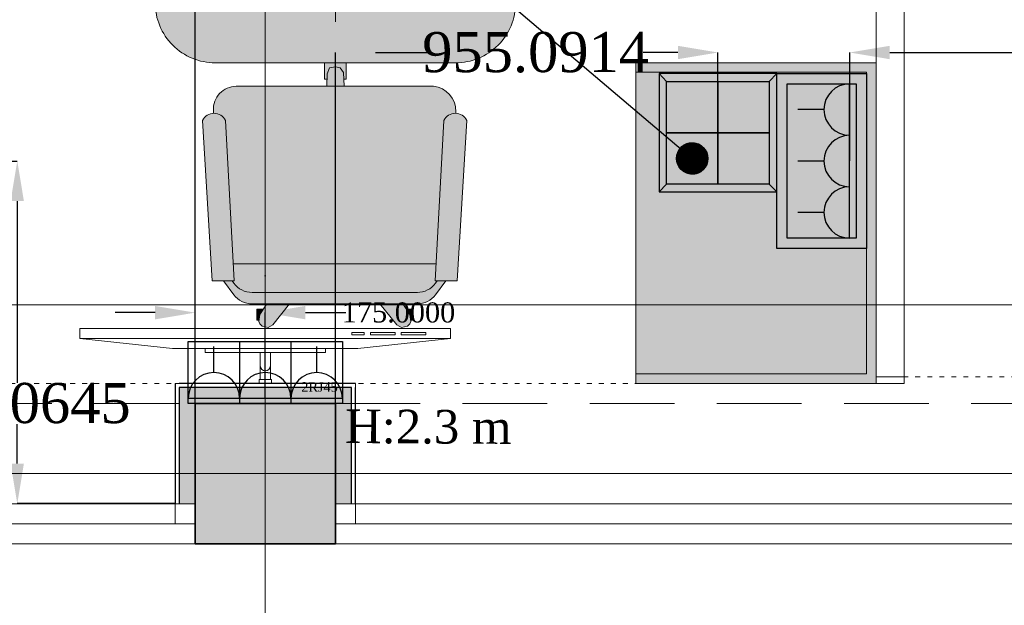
# Model space of a CAD drawing. Header units: inches. Extents: x -78787 to 29484, y -9517 to 23232.
# Tile 193 of 256: x 13718 to 16176, y -6685 to -5224. Entities that reach past the tile are written whole.
import ezdxf
from ezdxf.enums import TextEntityAlignment as Align

# ---------------------------------------------------------------- set-up
doc = ezdxf.new("R2010")
doc.units = ezdxf.units.IN
doc.header["$MEASUREMENT"] = 0
for name, pattern in [('ACAD_ISO03W100', [30, 12, -18]), ('Dot & Dashed', [670.277762, 317.5, -176.388889, 0, -176.388874]), ('Hidden', [317.5, 211.666667, -105.833333])]:
    doc.linetypes.add(name, pattern=pattern)
for name, color, linetype in [('- განათება', 7, 'Continuous'), ('- საშტეფცელო როზეტები', 7, 'Continuous'), ('New_Structural - Bearing', 7, 'Continuous'), ('Structural - Bearing', 7, 'Continuous'), ('Structural - Grid', 7, 'Continuous')]:
    doc.layers.add(name, color=color, linetype=linetype)
for name, color, linetype, lineweight in [('2D Drafting - General_Pen_No__121', 255, 'Continuous', 0), ('Archicad Windows_Pen_No__1', 7, 'Continuous', 13), ('New_2D Drafting - General_Pen_No__121', 255, 'Continuous', 0), ('New_2D Drafting - General_Pen_No__2', 8, 'Continuous', 15), ('New_Interior - Furniture _Pen_No__1', 7, 'Continuous', 13), ('New_Structural - Bearing_Pen_No__1', 7, 'Continuous', 13), ('Structural - Bearing_Pen_No__1', 7, 'Continuous', 13), ('Structural - Bearing_Pen_No__20', 1, 'Continuous', 0), ('Structural - Bearing_Pen_No__27', 7, 'Continuous', 35)]:
    doc.layers.add(name, color=color, linetype=linetype, lineweight=lineweight)
for name, color, linetype, lineweight, true_color in [('2D Drafting - General_Pen_No__161', 7, 'Continuous', 13, 0x6a6a6a), ('New_2D Drafting - General_Pen_No__102', 7, 'Continuous', 13, 0xcccccc), ('New_Drawing & Figure_Pen_No__81', 7, 'Continuous', 20, 0x6a6a6a), ('New_Structural - Bearing_Pen_No__255', 7, 'Continuous', 13, 0xe8e8e8), ('New_Structural - Bearing_Pen_No__5', 7, 'Continuous', 25, 0x40a5ff), ('Structural - Bearing_Pen_No__102', 7, 'Continuous', 13, 0xcccccc), ('Structural - Bearing_Pen_No__161', 7, 'Continuous', 13, 0x6a6a6a), ('Structural - Bearing_Pen_No__28', 7, 'Continuous', 35, 0xa80f02), ('Structural - Grid_Pen_No__81', 7, 'Continuous', 20, 0x6a6a6a)]:
    doc.layers.add(name, color=color, linetype=linetype, lineweight=lineweight, true_color=true_color)
doc.styles.add('GENERATED_STYLE_2', font='txt')
doc.styles.get("Standard").update_dxf_attribs({"font": 'arial.ttf'})
doc.dimstyles.get("Standard").update_dxf_attribs({"dimtxt": 0.18, "dimasz": 0.18, "dimexe": 0.18, "dimexo": 0.0625, "dimgap": 0.09, "dimtad": 0, "dimtih": 1, "dimtoh": 1, "dimdec": 4, "dimzin": 0, "dimdsep": 46, "dimtxsty": 'Standard', "dimcen": 0.09, "dimadec": 0, "dimazin": 0, "dimtfac": 1, "dimtdec": 4, "dimtofl": 0, "dimtmove": 0, "dimatfit": 3, "dimfxl": 1, "dimtolj": 1, "dimtzin": 0, "dimarcsym": 0})

# ---------------------------------------------------------------- blocks, each defined once
blk = doc.blocks.new('Slab_1', base_point=(-47183.8, 14488))
at = {"layer": 'Structural - Bearing_Pen_No__1', "color": 7, "linetype": 'Continuous', "lineweight": 13, "flags": 128}
blk.add_lwpolyline([(-47183.8, 14488), (1166.2, 14488), (1166.2, 32488), (-317.2, 32488), (-317.2, 39238), (-26465.1, 39238), (-29183.8, 32838), (-47183.8, 32838)], close=True, dxfattribs=at)
blk = doc.blocks.new('Horizontal Multi-Sash Window')
at = {"layer": 'Archicad Windows_Pen_No__1', "color": 7, "linetype": 'Continuous', "lineweight": 13}
for p, q in [((-2825, 0), (2825, 0)), ((-2825, 0), (-2775, 0)), ((-2825, 0), (-2825, -50)), ((-2825, 0), (-2825, -50)), ((-2775, 0), (-2775, -50)), ((-2775, 0), (-991.7, 0)), ((991.7, 0), (2775, 0)), ((2775, -50), (2775, 0)), ((2775, 0), (2825, 0)), ((2825, 0), (2825, -50)), ((2825, 0), (2825, -50)), ((-2775, -50), (-2825, -50)), ((-2825, -50), (-2825, -100)), ((-991.7, -50), (-2775, -50)), ((2775, -50), (991.7, -50)), ((2825, -50), (2775, -50)), ((2825, -50), (2825, -100)), ((-2825, -100), (2825, -100))]:
    blk.add_line(p, q, dxfattribs=at)
blk = doc.blocks.new('Wall_5', base_point=(1166.2, 14488))
at = {"layer": 'Structural - Bearing_Pen_No__27', "color": 7, "linetype": 'Continuous', "lineweight": 35}
for p, q in [((-11183.8, 14588), (-11183.8, 14538)), ((-10833.8, 14588), (-10833.8, 14538)), ((-11183.8, 14538), (-11183.8, 14488)), ((-10833.8, 14538), (-10833.8, 14488))]:
    blk.add_line(p, q, dxfattribs=at)
at = {"layer": 'Archicad Windows_Pen_No__1', "color": 7, "linetype": 'Continuous', "lineweight": 13, "zscale": 1000}
for p in [(-14008.8, 14588), (-8008.8, 14588)]:
    blk.add_blockref('Horizontal Multi-Sash Window', p, dxfattribs=at)
blk = doc.blocks.new('Wall_115', base_point=(-11183.8, 14488))
at = {"layer": 'New_Structural - Bearing_Pen_No__255', "linetype": 'Continuous', "lineweight": 13, "true_color": 0xe8e8e8}
for points in [[(-11223.8, 14878), (-11183.8, 14838), (-11183.8, 14878)], [(-11223.8, 14838), (-11183.8, 14838), (-11223.8, 14878)], [(-11223.8, 14838), (-11223.8, 14588), (-11183.8, 14588), (-11183.8, 14838)]]:
    blk.add_hatch(color=254, dxfattribs=at).paths.add_polyline_path(points)
at = {"layer": 'New_Structural - Bearing_Pen_No__1', "color": 7, "linetype": 'Continuous', "lineweight": 13, "flags": 128}
for points in [[(-11233.8, 14888), (-11223.8, 14888)], [(-11223.8, 14588), (-11233.8, 14588)], [(-11183.8, 14588), (-11223.8, 14588)]]:
    blk.add_lwpolyline(points, dxfattribs=at)
at = {"layer": 'New_Structural - Bearing_Pen_No__5', "color": 161, "linetype": 'Continuous', "lineweight": 25, "true_color": 0x40a5ff}
for p, q in [((-11183.8, 14878), (-11223.8, 14878)), ((-11223.8, 14878), (-11223.8, 14838)), ((-11223.8, 14838), (-11223.8, 14588))]:
    blk.add_line(p, q, dxfattribs=at)
at = {"layer": 'New_Structural - Bearing_Pen_No__5', "color": 161, "linetype": 'Continuous', "lineweight": 25, "true_color": 0x40a5ff, "flags": 128}
blk.add_lwpolyline([(-11233.8, 14888), (-11233.8, 14588)], dxfattribs=at)
blk = doc.blocks.new('Wall_116', base_point=(-11183.8, 14838))
at = {"layer": 'New_Structural - Bearing_Pen_No__255', "linetype": 'Continuous', "lineweight": 13, "true_color": 0xe8e8e8}
for points in [[(-11183.8, 14878), (-11183.8, 14838), (-10833.8, 14838), (-10833.8, 14878)], [(-10833.8, 14838), (-10793.8, 14838), (-10793.8, 14878)], [(-10833.8, 14878), (-10833.8, 14838), (-10793.8, 14878)]]:
    blk.add_hatch(color=254, dxfattribs=at).paths.add_polyline_path(points)
at = {"layer": 'New_Structural - Bearing_Pen_No__1', "color": 7, "linetype": 'Continuous', "lineweight": 13, "flags": 128}
blk.add_lwpolyline([(-10783.8, 14888), (-10783.8, 14878)], dxfattribs=at)
at = {"layer": 'New_Structural - Bearing_Pen_No__5', "color": 161, "linetype": 'Continuous', "lineweight": 25, "true_color": 0x40a5ff}
for p, q in [((-11183.8, 14878), (-11223.8, 14878)), ((-10833.8, 14878), (-11183.8, 14878)), ((-10793.8, 14878), (-10833.8, 14878)), ((-10793.8, 14838), (-10793.8, 14878))]:
    blk.add_line(p, q, dxfattribs=at)
at = {"layer": 'New_Structural - Bearing_Pen_No__5', "color": 161, "linetype": 'Continuous', "lineweight": 25, "true_color": 0x40a5ff, "flags": 128}
blk.add_lwpolyline([(-10783.8, 14888), (-11223.8, 14888)], dxfattribs=at)
blk = doc.blocks.new('Wall_117', base_point=(-10833.8, 14838))
at = {"layer": 'New_Structural - Bearing_Pen_No__255', "linetype": 'Continuous', "lineweight": 13, "true_color": 0xe8e8e8}
blk.add_hatch(color=254, dxfattribs=at).paths.add_polyline_path([(-10833.8, 14838), (-10833.8, 14588), (-10793.8, 14588), (-10793.8, 14838)])
at = {"layer": 'New_Structural - Bearing_Pen_No__1', "color": 7, "linetype": 'Continuous', "lineweight": 13, "flags": 128}
for points in [[(-10833.8, 14588), (-10793.8, 14588)], [(-10793.8, 14588), (-10783.8, 14588)]]:
    blk.add_lwpolyline(points, dxfattribs=at)
at = {"layer": 'New_Structural - Bearing_Pen_No__5', "color": 161, "linetype": 'Continuous', "lineweight": 25, "true_color": 0x40a5ff}
for p, q in [((-10793.8, 14838), (-10793.8, 14878)), ((-10793.8, 14588), (-10793.8, 14838))]:
    blk.add_line(p, q, dxfattribs=at)
at = {"layer": 'New_Structural - Bearing_Pen_No__5', "color": 161, "linetype": 'Continuous', "lineweight": 25, "true_color": 0x40a5ff, "flags": 128}
blk.add_lwpolyline([(-10783.8, 14588), (-10783.8, 14878)], dxfattribs=at)
blk = doc.blocks.new('Column_27', base_point=(-11008.8, 14663))
at = {"layer": 'Structural - Bearing_Pen_No__161', "linetype": 'Continuous', "lineweight": 0, "true_color": 0x6a6a6a}
blk.add_hatch(color=251, dxfattribs=at).paths.add_polyline_path([(-10833.8, 14488), (-10833.8, 14838), (-11183.8, 14838), (-11183.8, 14488)])
at = {"layer": 'Structural - Bearing_Pen_No__20', "color": 1, "linetype": 'Continuous', "lineweight": 0}
for p, q in [((-11008.8, 14743), (-11008.8, 14918)), ((-11088.8, 14663), (-11263.8, 14663)), ((-10928.8, 14663), (-10753.8, 14663)), ((-11008.8, 14583), (-11008.8, 14408))]:
    blk.add_line(p, q, dxfattribs=at)
blk.add_point((-11008.8, 14663), dxfattribs=at)
at = {"layer": 'Structural - Bearing_Pen_No__28', "color": 14, "linetype": 'Continuous', "lineweight": 35, "true_color": 0xa80f02, "flags": 128}
blk.add_lwpolyline([(-10833.8, 14488), (-10833.8, 14838), (-11183.8, 14838), (-11183.8, 14488)], close=True, dxfattribs=at)
blk = doc.blocks.new('Standard grid marker')
at = {"layer": 'Structural - Grid_Pen_No__81', "color": 251, "linetype": 'Continuous', "lineweight": 20, "true_color": 0x6a6a6a}
blk.add_line((1000, 0), (51328.1, 0), dxfattribs=at)
at = {"layer": 'Structural - Grid_Pen_No__81', "color": 251, "lineweight": 20, "true_color": 0x6a6a6a, "style": 'GENERATED_STYLE_2'}
for tag, p in [('AC_MarkerText_1_0', (-100, -144)), ('AC_MarkerText_1_1', (52428.1, -144))]:
    blk.add_attdef(tag, text='', height=100, rotation=180, dxfattribs=at).set_placement(p, align=Align.TOP_CENTER)
blk = doc.blocks.new('Standard grid marker_2')
at = {"layer": 'Structural - Grid_Pen_No__81', "color": 251, "linetype": 'Continuous', "lineweight": 20, "true_color": 0x6a6a6a}
blk.add_line((1000, 0), (27734.9, 0), dxfattribs=at)
at = {"layer": 'Structural - Grid_Pen_No__81', "color": 251, "lineweight": 20, "true_color": 0x6a6a6a, "style": 'GENERATED_STYLE_2'}
for tag, p in [('AC_MarkerText_1_0', (-1.5, -46.7)), ('AC_MarkerText_1_1', (28933.4, -46.7))]:
    blk.add_attdef(tag, text='', height=100, rotation=270, dxfattribs=at).set_placement(p, align=Align.TOP_CENTER)
blk = doc.blocks.new('Flat Panel TV')
at = {"layer": 'New_Interior - Furniture _Pen_No__1', "color": 7, "linetype": 'Continuous', "lineweight": 13}
for p, q in [((0, 25), (925.5, 25)), ((678.7, 10), (678.7, 16.2)), ((678.7, 16.2), (709.6, 16.2)), ((709.6, 10), (678.7, 10)), ((709.6, 16.2), (709.6, 10)), ((725, 10), (725, 16.2)), ((725, 16.2), (786.7, 16.2)), ((786.7, 10), (725, 10)), ((786.7, 16.2), (786.7, 10)), ((802.1, 10), (802.1, 16.2)), ((802.1, 16.2), (863.8, 16.2)), ((863.8, 10), (802.1, 10)), ((863.8, 16.2), (863.8, 10))]:
    blk.add_line(p, q, dxfattribs=at)
at = {"layer": 'New_Interior - Furniture _Pen_No__1', "color": 7, "linetype": 'Continuous', "lineweight": 13, "flags": 128}
for points in [[(447.8, 127.5), (477.8, 127.5), (477.8, 137.5), (447.8, 137.5)], [(450.3, 60), (475.3, 60), (475.3, 127.5), (450.3, 127.5)], [(0, 0), (925.5, 0), (925.5, 25), (694.1, 50), (231.4, 50), (0, 25)], [(312.8, 50), (612.8, 50), (612.8, 60), (312.8, 60)]]:
    blk.add_lwpolyline(points, close=True, dxfattribs=at)
at = {"layer": 'New_Interior - Furniture _Pen_No__1', "color": 7, "linetype": 'Continuous', "lineweight": 13}
blk.add_arc((462.8, 93.8), 12.5, 0, 180, dxfattribs=at)
blk = doc.blocks.new('Beam_3', base_point=(-11008.8, 14663))
at = {"layer": 'Structural - Bearing_Pen_No__102', "color": 254, "linetype": 'Dot & Dashed', "lineweight": 13, "true_color": 0xcccccc}
blk.add_line((-11008.8, 14663), (-11008.8, 39096.2), dxfattribs=at)
at = {"layer": 'Structural - Bearing_Pen_No__102', "color": 254, "linetype": 'Hidden', "lineweight": 13, "true_color": 0xcccccc}
for p, q in [((-11183.8, 14838), (-11183.8, 20488)), ((-10833.8, 14838), (-10833.8, 20488))]:
    blk.add_line(p, q, dxfattribs=at)
blk = doc.blocks.new('Beam_10', base_point=(-47008.8, 14663))
at = {"layer": 'Structural - Bearing_Pen_No__102', "color": 254, "linetype": 'Hidden', "lineweight": 13, "true_color": 0xcccccc}
for p, q in [((-16833.8, 14838), (-11183.8, 14838)), ((-10833.8, 14838), (-5183.8, 14838)), ((-47183.8, 14488), (1166.2, 14488))]:
    blk.add_line(p, q, dxfattribs=at)
at = {"layer": 'Structural - Bearing_Pen_No__102', "color": 254, "linetype": 'Dot & Dashed', "lineweight": 13, "true_color": 0xcccccc}
blk.add_line((-47008.8, 14663), (991.2, 14663), dxfattribs=at)
blk = doc.blocks.new('იატაკის 4 იანი ჩარჩო')
at = {"layer": '- საშტეფცელო როზეტები', "color": 5}
for p, q in [((-12008.3, -6506.7), (-12026.8, -6526.1)), ((-11751.8, -6506.7), (-11733.3, -6526.1)), ((-12026.8, -6526.1), (-11733.3, -6526.1))]:
    blk.add_line(p, q, dxfattribs=at)
for points in [[(-11733.3, -6526.1), (-11733.3, -6230.8), (-12026.8, -6230.8), (-12026.8, -6526.1)], [(-12026.8, -6230.8), (-12008.3, -6250.3)], [(-11751.8, -6250.3), (-11733.3, -6230.8)]]:
    blk.add_lwpolyline(points, dxfattribs=at)
for points in [[(-12008.3, -6250.3), (-11880, -6250.3), (-11880, -6378.5), (-12008.3, -6378.5)], [(-11880, -6250.3), (-11751.8, -6250.3), (-11751.8, -6378.5), (-11880, -6378.5)], [(-12008.3, -6378.5), (-11880, -6378.5), (-11880, -6506.7), (-12008.3, -6506.7)], [(-11880, -6378.5), (-11751.8, -6378.5), (-11751.8, -6506.7), (-11880, -6506.7)]]:
    blk.add_lwpolyline(points, close=True, dxfattribs=at)
blk = doc.blocks.new('- საშტეფცელო როზეტი IP22')
at = {"layer": '- საშტეფცელო როზეტები', "color": 5}
for p, q in [((8536.7, 3822.7), (8536.7, 3888.1)), ((8472.6, 3758.6), (8600.9, 3758.6))]:
    blk.add_line(p, q, dxfattribs=at)
blk.add_arc((8536.7, 3758.6), 64.1, 0, 180, dxfattribs=at)
blk = doc.blocks.new('3-იანი ჩარჩო')
at = {"layer": '- საშტეფცელო როზეტები', "color": 5}
for points in [[(8472, 3410.2), (8472, 3565.2), (8600.2, 3565.2)], [(8600.2, 3565.2), (8728.5, 3565.2)], [(8600.2, 3565.2), (8600.2, 3410.2)], [(8728.5, 3565.2), (8856.8, 3565.2), (8856.8, 3410.2), (8728.5, 3410.2)], [(8728.5, 3565.2), (8728.5, 3410.2)], [(8600.2, 3410.2), (8472, 3410.2)], [(8728.5, 3410.2), (8600.2, 3410.2)]]:
    blk.add_lwpolyline(points, dxfattribs=at)
blk = doc.blocks.new('2 cali internetis rozeti')
at = {"layer": '- საშტეფცელო როზეტები', "color": 5}
for p, q in [((-9463.5, -8848.5), (-9463.5, -8783.2)), ((-9527.6, -8912.7), (-9399.3, -8912.7))]:
    blk.add_line(p, q, dxfattribs=at)
blk.add_arc((-9463.5, -8912.7), 64.1, 0, 180, dxfattribs=at)
at = {"layer": '- საშტეფცელო როზეტები', "color": 1, "insert": (-9502, -8872.5), "char_height": 23.657, "attachment_point": 1}
blk.add_mtext_dynamic_manual_height_columns('{\\fSylfaen|b0|i0|c0|p18;2RJ45}', width=4.298, gutter_width=0.0538, heights=[0], dxfattribs=at)
blk = doc.blocks.new('*D1220')
at = {"layer": '- საშტეფცელო როზეტები', "color": 0, "lineweight": -2, "transparency": 16777216}
for p, q in [((14055.9, -5955), (13955.9, -5955)), ((14155.9, -6181.6), (14155.9, -5954.8)), ((14330.9, -6168.6), (14330.9, -5954.8)), ((14430.9, -5955), (14532, -5955))]:
    blk.add_line(p, q, dxfattribs=at)
at = {"layer": '- საშტეფცელო როზეტები', "color": 0, "transparency": 16777216}
for points in [[(14055.9, -5938.3), (14055.9, -5971.7), (14155.9, -5955)], [(14430.9, -5938.3), (14430.9, -5971.7), (14330.9, -5955)]]:
    blk.add_solid(points, dxfattribs=at)
at = {"layer": 'Defpoints', "color": 0, "transparency": 16777216}
for p in [(14330.9, -5955), (14330.9, -6168.7), (14155.9, -6181.6)]:
    blk.add_point(p, dxfattribs=at)
at = {"layer": '- საშტეფცელო როზეტები', "color": 0, "transparency": 16777216, "insert": (14663.5, -5955), "char_height": 50, "attachment_point": 5}
blk.add_mtext('\\A1;{\\fSylfaen|b0|i0|c0|p18;175.0000}', dxfattribs=at)
blk = doc.blocks.new('*D1311')
at = {"layer": '- საშტეფცელო როზეტები', "color": 0, "lineweight": -2, "transparency": 16777216}
for p, q in [((13161, -5506.1), (13161, -5106.5)), ((13261, -5106.7), (13396, -5106.7)), ((14055.9, -5106.7), (13921, -5106.7)), ((14155.9, -6181.6), (14155.9, -5106.5))]:
    blk.add_line(p, q, dxfattribs=at)
at = {"layer": '- საშტეფცელო როზეტები', "color": 0, "transparency": 16777216}
for points in [[(13261, -5090), (13261, -5123.4), (13161, -5106.7)], [(14055.9, -5090), (14055.9, -5123.4), (14155.9, -5106.7)]]:
    blk.add_solid(points, dxfattribs=at)
at = {"layer": 'Defpoints', "color": 0, "transparency": 16777216}
for p in [(13161, -5106.7), (13161, -5506.1), (14155.9, -6181.6)]:
    blk.add_point(p, dxfattribs=at)
at = {"layer": '- საშტეფცელო როზეტები', "color": 0, "transparency": 16777216, "insert": (13658.5, -5106.7), "char_height": 100, "attachment_point": 5}
blk.add_mtext('\\A1;{\\fSylfaen|b0|i0|c0|p18;994.9081}', dxfattribs=at)
blk = doc.blocks.new('*D1312')
at = {"layer": '- საშტეფცელო როზეტები', "color": 0, "lineweight": -2, "transparency": 16777216}
for p, q in [((13506.7, -5576.6), (13711.7, -5576.6)), ((13711.6, -5676.6), (13711.6, -6130.4)), ((13711.6, -6331.6), (13711.6, -6232.9)), ((14105.9, -6431.6), (13711.4, -6431.6))]:
    blk.add_line(p, q, dxfattribs=at)
at = {"layer": '- საშტეფცელო როზეტები', "color": 0, "transparency": 16777216}
for points in [[(13694.9, -5676.6), (13728.2, -5676.6), (13711.6, -5576.6)], [(13694.9, -6331.6), (13728.2, -6331.6), (13711.6, -6431.6)]]:
    blk.add_solid(points, dxfattribs=at)
at = {"layer": 'Defpoints', "color": 0, "transparency": 16777216}
for p in [(13506.6, -5576.6), (13711.6, -6431.6), (14105.9, -6431.6)]:
    blk.add_point(p, dxfattribs=at)
at = {"layer": '- საშტეფცელო როზეტები', "color": 0, "transparency": 16777216, "insert": (13711.6, -6181.6), "char_height": 100, "attachment_point": 5}
blk.add_mtext('\\A1;{\\fSylfaen|b0|i0|c0|p18;855.0645}', dxfattribs=at)
blk = doc.blocks.new('*D1313')
at = {"layer": '- საშტეფცელო როზეტები', "color": 0, "lineweight": -2, "transparency": 16777216}
for p, q in [((14505.9, -6181.6), (14505.9, -5305.7)), ((14605.9, -5305.9), (14737.2, -5305.9)), ((15361, -5305.9), (15274.7, -5305.9)), ((15461, -5506.1), (15461, -5305.7))]:
    blk.add_line(p, q, dxfattribs=at)
at = {"layer": '- საშტეფცელო როზეტები', "color": 0, "transparency": 16777216}
for points in [[(14605.9, -5289.2), (14605.9, -5322.6), (14505.9, -5305.9)], [(15361, -5289.2), (15361, -5322.6), (15461, -5305.9)]]:
    blk.add_solid(points, dxfattribs=at)
at = {"layer": 'Defpoints', "color": 0, "transparency": 16777216}
for p in [(14505.9, -5305.9), (15461, -5506.1), (14505.9, -6181.6)]:
    blk.add_point(p, dxfattribs=at)
at = {"layer": '- საშტეფცელო როზეტები', "color": 0, "transparency": 16777216, "insert": (15005.9, -5305.9), "char_height": 100, "attachment_point": 5}
blk.add_mtext('\\A1;{\\fSylfaen|b0|i0|c0|p18;955.0914}', dxfattribs=at)
blk = doc.blocks.new('*D1314')
at = {"layer": '- საშტეფცელო როზეტები', "color": 0, "lineweight": -2, "transparency": 16777216}
for p, q in [((15790, -5576.5), (15790, -5305.7)), ((15890, -5305.9), (16279.2, -5305.9)), ((17661, -5305.9), (16873.1, -5305.9)), ((17761, -5489.7), (17761, -5305.7))]:
    blk.add_line(p, q, dxfattribs=at)
at = {"layer": '- საშტეფცელო როზეტები', "color": 0, "transparency": 16777216}
for points in [[(15890, -5289.2), (15890, -5322.6), (15790, -5305.9)], [(17661, -5289.2), (17661, -5322.6), (17761, -5305.9)]]:
    blk.add_solid(points, dxfattribs=at)
at = {"layer": 'Defpoints', "color": 0, "transparency": 16777216}
for p in [(15790, -5305.9), (17761, -5489.8), (15790, -5576.6)]:
    blk.add_point(p, dxfattribs=at)
at = {"layer": '- საშტეფცელო როზეტები', "color": 0, "transparency": 16777216, "insert": (16576.2, -5305.9), "char_height": 100, "attachment_point": 5}
blk.add_mtext('\\A1;{\\fSylfaen|b0|i0|c0|p18;1971.0565}', dxfattribs=at)

msp = doc.modelspace()

# ---------------------------------------------------------------- hatches: boundary and pattern name
at = {"layer": '- საშტეფცელო როზეტები'}
h = msp.add_hatch(dxfattribs=at)
h.set_pattern_fill('ANSI31', color=1)
h.set_pattern_definition([(45, (33454.1866, -36920.47186), (-0.08838834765, 0.08838834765), [])])
h.paths.add_polyline_path([(15436.07093, -5570.25775, 1), (15357.70803, -5570.25775, 1)])
at = {"layer": '2D Drafting - General_Pen_No__121', "linetype": 'Continuous', "lineweight": 0}
msp.add_hatch(color=255, dxfattribs=at).paths.add_polyline_path([(15855.93061, -5331.64493), (15255.9309, -5331.64493), (15255.9309, -6131.64486), (15855.93061, -6131.64486)])
at = {"layer": 'New_2D Drafting - General_Pen_No__102', "linetype": 'Continuous', "lineweight": 13, "true_color": 0xcccccc}
for points in [[(14532.86739, -5372.7773), (14532.86739, -5331.64493), (14478.99456, -5331.64493), (14478.99456, -5372.7773), (14484.89083, -5372.7773), (14485.47336, -5358.79655), (14491.31839, -5344.18397), (14505.93097, -5341.26145), (14517.62104, -5344.18397), (14526.38859, -5355.87403), (14527.06472, -5372.7773)], [(14526.38859, -5355.87403), (14517.62104, -5344.18397), (14505.93097, -5341.26145), (14491.31839, -5344.18397), (14485.47336, -5358.79655), (14484.1642, -5390.21635), (14527.76228, -5390.21635)], [(14806.90393, -5451.99025, 0.3820752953), (14750.54967, -5390.21635), (14258.38976, -5390.21635, 0.4305604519), (14201.33485, -5450.52829), (14201.71842, -5457.43231, -0.3008761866), (14231.30288, -5475.66615), (14251.17104, -5833.29317), (14757.1626, -5833.05162), (14777.01734, -5475.66794, -0.3008724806), (14806.60137, -5457.43409)], [(14253.53979, -5875.9306), (14231.30288, -5475.66615, 0.6387631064), (14174.16004, -5475.6666), (14197.98408, -5875.93057)], [(14810.33583, -5875.93242), (14834.16018, -5475.66839, 0.6387631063), (14777.01734, -5475.66794), (14754.78032, -5875.93242)], [(14754.78032, -5875.93242), (14757.1626, -5833.05162), (14251.17104, -5833.29317), (14253.53979, -5875.9306), (14247.98407, -5875.93059), (14252.2691, -5881.64397, 0.2360732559), (14297.98407, -5904.50202), (14709.88293, -5904.50202, 0.2381735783), (14756.05177, -5881.64448), (14760.33538, -5875.93242)], [(14709.88802, -5933.07349, 0.2381394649), (14756.05039, -5910.21774), (14781.7644, -5875.93242), (14760.33538, -5875.93242), (14756.05177, -5881.64448, -0.2339896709), (14710.78875, -5904.50202), (14297.98407, -5904.50202, -0.2360732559), (14252.2691, -5881.64397), (14247.98407, -5875.93059), (14226.55551, -5875.93058), (14252.26966, -5910.21614, 0.2360689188), (14297.98406, -5933.07345), (14334.44052, -5933.07345), (14391.67161, -5933.07344)], [(14317.34281, -5959.49719), (14325.85249, -5946.34587), (14309.77865, -5946.34587), (14309.77865, -5974.10978), (14314.90737, -5974.10978)], [(14323.18784, -5988.72236), (14337.80042, -5991.64487), (14349.49049, -5985.79984), (14391.67159, -5933.07346), (14334.44052, -5933.07345), (14317.34281, -5959.49719), (14314.42029, -5977.03229), (14317.34281, -5982.87733)], [(14694.34743, -5977.03229), (14691.42491, -5959.49719), (14674.32721, -5933.07348), (14617.09613, -5933.07347), (14659.27723, -5985.79984), (14670.96729, -5991.64487), (14685.57988, -5988.72236), (14691.42491, -5982.87733)], [(14698.98907, -5974.10978), (14698.98907, -5946.34587), (14682.91523, -5946.34587), (14691.42491, -5959.49719), (14693.86034, -5974.10978)]]:
    msp.add_hatch(color=254, dxfattribs=at).paths.add_polyline_path(points)
at = {"layer": 'New_2D Drafting - General_Pen_No__121', "linetype": 'Continuous', "lineweight": 0}
h = msp.add_hatch(color=255, dxfattribs=at)
h.paths.add_polyline_path([(14805.93095, -4431.64501), (14205.931, -4431.64501, 0.4142135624), (14055.93101, -4581.645), (14055.93101, -5181.64495, 0.4142135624), (14205.931, -5331.64493), (14805.93095, -5331.64493, 0.4142135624), (14955.93093, -5181.64495), (14955.93093, -4581.645, 0.4142135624)])
h.paths.add_polyline_path([(14167.72523, -4589.23356), (14167.72523, -4529.23356), (14267.72522, -4529.23356), (14267.72522, -4589.23356)], flags=0)

# ---------------------------------------------------------------- linework, layer by layer
at = {"layer": '- განათება', "color": 8, "linetype": 'Continuous', "lineweight": 15, "flags": 128}
msp.add_lwpolyline([(8955.93152, -5935.28172), (8955.93152, -3835.28172), (22825.93018, -3835.28172), (22825.93018, -5935.28172)], close=True, dxfattribs=at)
at = {"layer": '- საშტეფცელო როზეტები', "color": 4, "lineweight": 30}
msp.add_lwpolyline([(14157.72523, -4519.23357), (15396.88948, -5570.25775)], dxfattribs=at)
at = {"layer": '- საშტეფცელო როზეტები', "color": 5}
for points in [[(15608.36275, -5794.67135), (15608.36275, -5358.48934), (15832.30106, -5358.48934), (15832.30106, -5794.67135)], [(15634.05333, -5768.98078), (15634.05333, -5384.17992), (15806.61048, -5384.17992), (15806.61048, -5768.98078)]]:
    msp.add_lwpolyline(points, close=True, dxfattribs=at)
at = {"layer": '- საშტეფცელო როზეტები'}
msp.add_circle((15396.88948, -5570.25775), 39.18145, dxfattribs=at)
at = {"layer": '2D Drafting - General_Pen_No__161', "color": 251, "linetype": 'Continuous', "lineweight": 13, "true_color": 0x6a6a6a, "flags": 128}
for points in [[(15925.93084, -6115.28172), (15925.93084, -4645.28185), (15855.93085, -4645.28185), (15855.93085, -6115.28172)], [(15925.93084, -6131.64486), (15925.93084, -4661.64499), (15855.93085, -4661.64499), (15855.93085, -6131.64486)], [(15855.93061, -5331.64493), (15255.9309, -5331.64493), (15255.9309, -6131.64486), (15855.93061, -6131.64486)]]:
    msp.add_lwpolyline(points, close=True, dxfattribs=at)
at = {"layer": 'New_2D Drafting - General_Pen_No__2', "color": 8, "linetype": 'Continuous', "lineweight": 15, "flags": 128}
msp.add_lwpolyline([(27781.76404, -7816.57065), (27781.76404, 17918.35514), (26505.93152, 17918.35514), (26505.93152, -6531.64486), (-21544.06848, -6531.64486), (-21544.06848, -7816.57065)], close=True, dxfattribs=at)
at = {"layer": 'New_Drawing & Figure_Pen_No__81', "color": 251, "linetype": 'Continuous', "lineweight": 20, "true_color": 0x6a6a6a}
for p, q in [((14532.86739, -5331.64493), (14478.99456, -5331.64493)), ((14532.86739, -5331.64493), (14478.99456, -5331.64493)), ((14478.99456, -5331.86207), (14478.99456, -5372.7773)), ((14478.99456, -5331.86207), (14478.99456, -5372.7773)), ((14532.86739, -5331.86207), (14532.86739, -5372.7773)), ((14532.86739, -5331.86207), (14532.86739, -5372.7773)), ((14485.47336, -5358.79655), (14484.1642, -5390.21635)), ((14485.47336, -5358.79655), (14484.1642, -5390.21635)), ((14491.31839, -5344.18397), (14485.47336, -5358.79655)), ((14491.31839, -5344.18397), (14485.47336, -5358.79655)), ((14505.93097, -5341.26145), (14491.31839, -5344.18397)), ((14505.93097, -5341.26145), (14491.31839, -5344.18397)), ((14517.62104, -5344.18397), (14505.93097, -5341.26145)), ((14517.62104, -5344.18397), (14505.93097, -5341.26145)), ((14526.38859, -5355.87403), (14517.62104, -5344.18397)), ((14526.38859, -5355.87403), (14517.62104, -5344.18397)), ((14527.76228, -5390.21635), (14526.38859, -5355.87403)), ((14527.76228, -5390.21635), (14526.38859, -5355.87403)), ((14478.99456, -5372.7773), (14484.89083, -5372.7773)), ((14478.99456, -5372.7773), (14484.89083, -5372.7773)), ((14532.86739, -5372.7773), (14527.06472, -5372.7773)), ((14532.86739, -5372.7773), (14527.06472, -5372.7773)), ((14750.54967, -5390.21635), (14258.38976, -5390.21635)), ((14750.54967, -5390.21635), (14258.38976, -5390.21635)), ((14201.33496, -5450.52866), (14201.71839, -5457.43175)), ((14201.33496, -5450.52866), (14201.71839, -5457.43175)), ((14806.98506, -5450.53046), (14806.6014, -5457.43354)), ((14806.98506, -5450.53046), (14806.6014, -5457.43354)), ((14174.16014, -5475.66817), (14197.98408, -5875.93057)), ((14174.16014, -5475.66817), (14197.98408, -5875.93057)), ((14231.30299, -5475.66817), (14253.53979, -5875.9306)), ((14231.30299, -5475.66817), (14253.53979, -5875.9306)), ((14777.01723, -5475.66997), (14754.78032, -5875.93242)), ((14777.01723, -5475.66997), (14754.78032, -5875.93242)), ((14834.16008, -5475.66997), (14810.33583, -5875.93242)), ((14834.16008, -5475.66997), (14810.33583, -5875.93242)), ((14251.17076, -5833.29317), (14757.1626, -5833.05162)), ((14197.98408, -5875.93057), (14253.53979, -5875.9306)), ((14197.98408, -5875.93057), (14253.53979, -5875.9306)), ((14252.26984, -5910.21662), (14226.5555, -5875.93057)), ((14252.26984, -5910.21662), (14226.5555, -5875.93057)), ((14252.26984, -5881.6452), (14247.98407, -5875.9306)), ((14252.26984, -5881.6452), (14247.98407, -5875.9306)), ((14810.33583, -5875.93242), (14754.78032, -5875.93242)), ((14810.33583, -5875.93242), (14754.78032, -5875.93242)), ((14756.05011, -5881.64669), (14760.33565, -5875.93207)), ((14756.05011, -5881.64669), (14760.33565, -5875.93207)), ((14756.05029, -5910.21847), (14781.7644, -5875.93242)), ((14756.05029, -5910.21847), (14781.7644, -5875.93242)), ((14297.98407, -5904.50202), (14710.78875, -5904.50202)), ((14297.98407, -5904.50202), (14710.78875, -5904.50202)), ((14297.98407, -5933.07342), (14710.78365, -5933.07349)), ((14297.98407, -5933.07342), (14710.78365, -5933.07349)), ((14317.34281, -5959.49719), (14334.44054, -5933.07343)), ((14317.34281, -5959.49719), (14334.44054, -5933.07343)), ((14391.67161, -5933.07344), (14349.49049, -5985.79984)), ((14391.67161, -5933.07344), (14349.49049, -5985.79984)), ((14617.0961, -5933.07344), (14659.27723, -5985.79984)), ((14617.0961, -5933.07344), (14659.27723, -5985.79984)), ((14691.42491, -5959.49719), (14674.32718, -5933.07343)), ((14691.42491, -5959.49719), (14674.32718, -5933.07343)), ((14314.42029, -5977.03229), (14317.34281, -5959.49719)), ((14314.42029, -5977.03229), (14317.34281, -5959.49719)), ((14694.34743, -5977.03229), (14691.42491, -5959.49719)), ((14694.34743, -5977.03229), (14691.42491, -5959.49719)), ((14314.90737, -5974.10978), (14309.77865, -5974.10978)), ((14314.90737, -5974.10978), (14309.77865, -5974.10978)), ((14317.34281, -5982.87733), (14314.42029, -5977.03229)), ((14317.34281, -5982.87733), (14314.42029, -5977.03229)), ((14323.18784, -5988.72236), (14317.34281, -5982.87733)), ((14323.18784, -5988.72236), (14317.34281, -5982.87733)), ((14337.80042, -5991.64487), (14323.18784, -5988.72236)), ((14337.80042, -5991.64487), (14323.18784, -5988.72236)), ((14349.49049, -5985.79984), (14337.80042, -5991.64487)), ((14349.49049, -5985.79984), (14337.80042, -5991.64487)), ((14659.27723, -5985.79984), (14670.96729, -5991.64487)), ((14659.27723, -5985.79984), (14670.96729, -5991.64487)), ((14670.96729, -5991.64487), (14685.57988, -5988.72236)), ((14670.96729, -5991.64487), (14685.57988, -5988.72236)), ((14685.57988, -5988.72236), (14691.42491, -5982.87733)), ((14685.57988, -5988.72236), (14691.42491, -5982.87733)), ((14691.42491, -5982.87733), (14694.34743, -5977.03229)), ((14691.42491, -5982.87733), (14694.34743, -5977.03229)), ((14693.86034, -5974.10978), (14698.98907, -5974.10978)), ((14693.86034, -5974.10978), (14698.98907, -5974.10978))]:
    msp.add_line(p, q, dxfattribs=at)
at = {"layer": 'New_Drawing & Figure_Pen_No__81', "color": 251, "linetype": 'ACAD_ISO03W100', "lineweight": 20, "true_color": 0x6a6a6a, "flags": 128}
for points in [[(15325.93091, -6131.64486), (13625.93107, -6131.64486), (13625.93107, -3931.64506), (15855.93085, -3931.64506)], [(17555.93069, -6115.28172), (15855.93085, -6115.28172), (15855.93085, -3915.28192), (18085.93063, -3915.28192)]]:
    msp.add_lwpolyline(points, dxfattribs=at)
at = {"layer": 'New_Drawing & Figure_Pen_No__81', "color": 251, "linetype": 'Continuous', "lineweight": 20, "true_color": 0x6a6a6a, "flags": 128}
msp.add_lwpolyline([(14205.931, -4431.64501), (14805.93095, -4431.64501, -0.4142135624), (14955.93093, -4581.645), (14955.93093, -5181.64495, -0.4142135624), (14805.93095, -5331.64493), (14205.931, -5331.64493, -0.4142135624), (14055.93101, -5181.64495), (14055.93101, -4581.645, -0.4142135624)], format="xyb", close=True, dxfattribs=at)
for points in [[(15925.93084, -6131.64486), (15855.93085, -6131.64486), (15855.93085, -4661.64499), (15925.93084, -4661.64499)], [(15832.30106, -5355.27449), (15255.9309, -5355.27449), (15255.9309, -6108.01531), (15832.30106, -6108.01531)]]:
    msp.add_lwpolyline(points, close=True, dxfattribs=at)
for points in [[(14309.77865, -5974.10978), (14309.77865, -5946.34587), (14325.85249, -5946.34587)], [(14309.77865, -5974.10978), (14309.77865, -5946.34587), (14325.85249, -5946.34587)], [(14698.98907, -5974.10978), (14698.98907, -5946.34587), (14682.91523, -5946.34587)], [(14698.98907, -5974.10978), (14698.98907, -5946.34587), (14682.91523, -5946.34587)]]:
    msp.add_lwpolyline(points, dxfattribs=at)
at = {"layer": 'New_Drawing & Figure_Pen_No__81', "color": 251, "linetype": 'Continuous', "lineweight": 20, "true_color": 0x6a6a6a}
for centre, radius, start, end in [((14258.38976, -5447.35921), 57.14285, 89.999977, 183.17984), ((14258.38976, -5447.35921), 57.14285, 89.999977, 183.17984), ((14744.2074, -5452.5942), 62.69944, 358.9893349, 84.19439411), ((14744.2074, -5452.5942), 62.69944, 358.9893349, 84.19439411), ((14202.73156, -5488.90583), 31.48983, 24.862106, 155.137861), ((14202.73156, -5488.90583), 31.48983, 24.862106, 155.137861), ((14805.58866, -5488.90763), 31.48983, 24.862106, 155.137861), ((14805.58866, -5488.90763), 31.48983, 24.862106, 155.137861), ((14297.98407, -5847.35917), 57.14285, 216.869873, 269.999969), ((14297.98407, -5847.35917), 57.14285, 216.869873, 269.999969), ((14710.33584, -5847.36097), 57.14285, 269.999969, 323.130081), ((14710.33584, -5847.36097), 57.14285, 269.999969, 323.130081), ((14297.98407, -5875.9306), 57.14285, 216.869873, 269.999969), ((14297.98407, -5875.9306), 57.14285, 216.869873, 269.999969), ((14710.33584, -5875.93239), 57.14285, 269.999969, 323.130081), ((14710.33584, -5875.93239), 57.14285, 269.999969, 323.130081)]:
    msp.add_arc(centre, radius, start, end, dxfattribs=at)

# ---------------------------------------------------------------- block references
at = {"layer": '- საშტეფცელო როზეტები'}
for name, p in [('იატაკის 4 იანი ჩარჩო', (27341.0604, 872.35369)), ('- საშტეფცელო როზეტი IP22', (5665.92297, -9927.2307)), ('- საშტეფცელო როზეტი IP22', (5794.18992, -9927.2307)), ('2 cali internetis rozeti', (23922.66095, 2743.99099))]:
    msp.add_blockref(name, p, dxfattribs=at)
at = {"layer": '- საშტეფცელო როზეტები', "rotation": 89.99999999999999}
for p in [(19548.5232, -13985.055), (19548.5232, -14113.32195), (19548.5232, -14241.5889)]:
    msp.add_blockref('- საშტეფცელო როზეტი IP22', p, dxfattribs=at)
at = {"layer": '- საშტეფცელო როზეტები', "color": 5}
msp.add_blockref('3-იანი ჩარჩო', (5666.56016, -9591.84841), dxfattribs=at)
at = {"layer": 'New_Interior - Furniture _Pen_No__1', "color": 7, "linetype": 'Continuous', "lineweight": 13, "xscale": -1, "zscale": 1000, "rotation": 180}
msp.add_blockref('Flat Panel TV', (13868.17114, -5994.14486), dxfattribs=at)
at = {"layer": 'New_Structural - Bearing', "color": 7, "lineweight": 35}
for name, p in [('Wall_115', (14155.93152, -6531.64486)), ('Wall_116', (14155.93152, -6181.64486)), ('Wall_117', (14505.93152, -6181.64486))]:
    msp.add_blockref(name, p, dxfattribs=at)
at = {"layer": 'Structural - Bearing', "color": 7, "linetype": 'Continuous', "lineweight": 13}
msp.add_blockref('Slab_1', (-21844.06848, -6531.64486), dxfattribs=at)
at = {"layer": 'Structural - Bearing', "color": 254, "lineweight": 13, "true_color": 0xcccccc}
for name, p in [('Beam_3', (14330.93152, -6356.64486)), ('Beam_10', (-21669.06848, -6356.64486))]:
    msp.add_blockref(name, p, dxfattribs=at)
at = {"layer": 'Structural - Bearing', "color": 14, "lineweight": 35, "true_color": 0xa80f02}
msp.add_blockref('Column_27', (14330.93152, -6356.64486), dxfattribs=at)
at = {"layer": 'Structural - Bearing', "color": 7, "lineweight": 35}
msp.add_blockref('Wall_5', (26505.93152, -6531.64486), dxfattribs=at)
at = {"layer": 'Structural - Grid', "color": 8, "linetype": 'Continuous', "lineweight": 15, "zscale": 1000}
for name, p, rotation in [('Standard grid marker_2', (14330.93152, -9316.57065), 90), ('Standard grid marker', (29284.00379, -6356.64486), 180)]:
    msp.add_blockref(name, p, dxfattribs=dict(at, rotation=rotation))

# ---------------------------------------------------------------- texts
at = {"layer": '- საშტეფცელო როზეტები', "color": 5, "insert": (14945.88846, -6198.57291), "char_height": 83.9644685, "attachment_point": 3, "rotation": 359.68932566}
msp.add_mtext_dynamic_manual_height_columns('{\\fSylfaen|b0|i0|c0|p18;H:2.3 m}', width=710.9466492, gutter_width=1.70068, heights=[0], dxfattribs=at)

# ---------------------------------------------------------------- dimensions: what is measured, and where the dimension line sits
at = {"layer": '- საშტეფცელო როზეტები', "color": 1}
for base, p1, p2, angle, picture, middle in [((13161.02342, -5106.71612), (14155.93152, -6181.64486), (13161.02342, -5506.14227), 180, '*D1311', (13658.47747, -5106.71612)), ((14505.93152, -5305.88338), (15461.02296, -5506.14227), (14505.93152, -6181.64486), 180, '*D1313', (15005.93123, -5305.88338)), ((15789.96621, -5305.88338), (17761.02273, -5489.77913), (15789.96621, -5576.58035), 180, '*D1314', (16576.15034, -5305.88338)), ((13711.56415, -6431.64486), (13506.61094, -5576.58035), (14105.93152, -6431.64486), 270, '*D1312', (13711.56415, -6181.64486))]:
    dim = msp.add_linear_dim(base=base, p1=p1, p2=p2, angle=angle, text='{\\fSylfaen|b0|i0|c0|p18;<>}', dimstyle='Standard', override={"dimtxt": 100, "dimasz": 100}, dxfattribs=at)
    dim.commit()
    dim.dimension.update_dxf_attribs({"geometry": picture, "text_midpoint": middle, "dimtype": 160})
dim = msp.add_linear_dim(base=(14330.93152, -5955), p1=(14155.93152, -6181.64486), p2=(14330.93152, -6168.67371), text='{\\fSylfaen|b0|i0|c0|p18;<>}', dimstyle='Standard', override={"dimtxt": 50, "dimasz": 100}, dxfattribs=at)
dim.commit()
dim.dimension.update_dxf_attribs({"geometry": '*D1220', "text_midpoint": (14663.5, -5955), "dimtype": 160})

doc.saveas('drawing.dxf')
